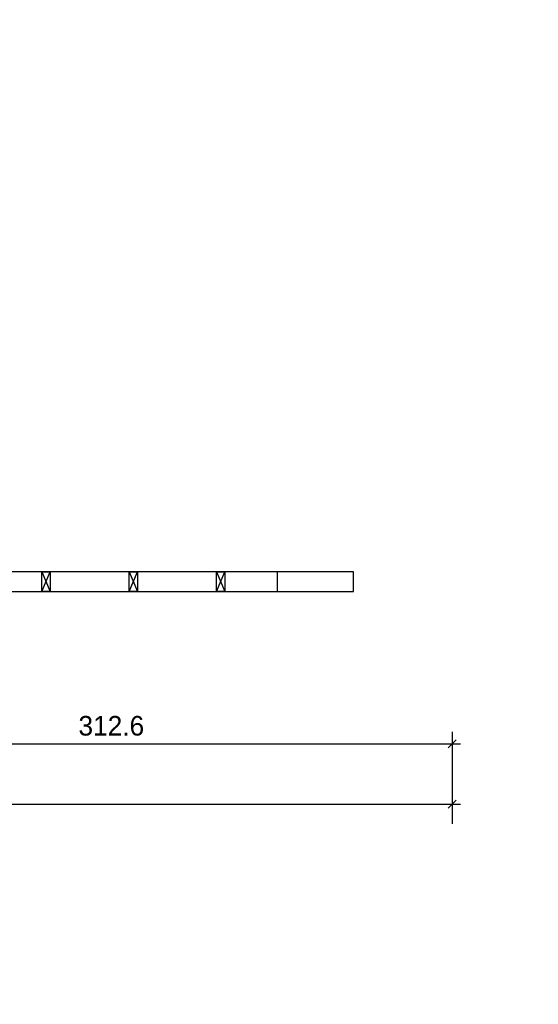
# Model space of a CAD drawing. Header units: millimetres. Extents: x 19458 to 19711, y 4351 to 4752.
# Tile 11 of 256: x 19493.48 to 19495.86, y 4513.9 to 4518.41. Entities that reach past the tile are written whole.
import ezdxf

# ---------------------------------------------------------------- set-up
doc = ezdxf.new("R2010")
doc.units = ezdxf.units.MM
doc.set_wipeout_variables(frame=1)
for name, color, linetype in [('0 @ 0.5', 7, 'Continuous'), ('BOTAGUAS', 8, 'Continuous'), ('cotas', 1, 'Continuous'), ('cotas @ 400', 1, 'Continuous'), ('cotas @ 500', 1, 'Continuous'), ('PANELES PARED', 8, 'Continuous')]:
    doc.layers.add(name, color=color, linetype=linetype)
doc.styles.add('century gothic', font='GOTHIC.TTF')
doc.styles.add('COTAS SMC', font='GOTHIC.TTF')
doc.dimstyles.new('ANOTATIVE 100 SMCONSTRUCCIONES', dxfattribs={"dimscale": 0, "dimtxt": 0.18, "dimasz": 0.15, "dimexe": 0.18, "dimexo": 0.09, "dimgap": 0.1, "dimtad": 1, "dimzin": 0, "dimdsep": 46, "dimtxsty": 'century gothic', "dimblk1": 'FLECHA1', "dimblk2": 'FLECHA1', "dimsah": 1, "dimcen": 0.18, "dimdle": 0.075, "dimclrd": 1, "dimclre": 1, "dimclrt": 2, "dimaunit": 1, "dimadec": 0, "dimazin": 0, "dimtfac": 0.75, "dimtix": 1, "dimtmove": 2, "dimatfit": 3, "dimfxl": 0.09, "dimtvp": 1.5, "dimtfill": 1, "dimtolj": 1, "dimtzin": 0, "dimarcsym": 0})
doc.dimstyles.new('ANOTATIVE CM SMCONSTRUCCIONES', dxfattribs={"dimscale": 0, "dimtxt": 0.18, "dimasz": 0.15, "dimexe": 0.18, "dimexo": 0.18, "dimgap": 0.07, "dimtad": 1, "dimdec": 1, "dimlfac": 100, "dimdsep": 46, "dimtxsty": 'century gothic', "dimblk1": 'FLECHA1', "dimblk2": 'FLECHA1', "dimsah": 1, "dimcen": 0.18, "dimdle": 0.075, "dimclrd": 1, "dimclre": 1, "dimclrt": 2, "dimaunit": 1, "dimadec": 0, "dimazin": 2, "dimtfac": 0.75, "dimtdec": 1, "dimtix": 1, "dimtmove": 2, "dimatfit": 3, "dimfxl": 0.09, "dimtvp": 1.5, "dimtfill": 1, "dimtolj": 1, "dimtzin": 0, "dimarcsym": 0})
doc.dimstyles.new('PIES SMCONSTRUCCIONES', dxfattribs={"dimscale": 0, "dimtxt": 0.18, "dimasz": 0.2, "dimexe": 0.18, "dimexo": 0, "dimgap": 0.1, "dimtad": 1, "dimdec": 0, "dimlfac": 39.370079, "dimzin": 0, "dimdsep": 46, "dimlunit": 4, "dimtxsty": 'COTAS SMC', "dimblk1": 'FLECHA1', "dimblk2": 'FLECHA1', "dimsah": 1, "dimcen": 0.2, "dimdle": 0.075, "dimclrd": 1, "dimclre": 1, "dimclrt": 2, "dimaunit": 1, "dimadec": 0, "dimazin": 0, "dimtfac": 0.75, "dimtdec": 0, "dimtix": 1, "dimtmove": 2, "dimatfit": 3, "dimfxl": 0.09, "dimtvp": 1.5, "dimtfill": 1, "dimtolj": 1, "dimtzin": 0, "dimarcsym": 0})

# ---------------------------------------------------------------- blocks, each defined once
blk = doc.blocks.new('FLECHA1')
at = {"color": 4}
blk.add_line((-0.246176, -0.248081), (0.248081, 0.25), dxfattribs=at)
at = {"color": 1}
blk.add_line((-1, 0), (0.496162, 0), dxfattribs=at)
blk = doc.blocks.new('*D509')
at = {"layer": 'cotas', "color": 1, "lineweight": -2, "transparency": 16777216}
for p, q in [((19614.326, 4625.8448), (19614.326, 4700.8448)), ((19570.9836, 4550.8448), (19524.326, 4550.8448)), ((19614.326, 4548.4298), (19614.326, 4550.8448)), ((19570.5339, 4548.4298), (19524.326, 4548.4298)), ((19614.326, 4473.4298), (19614.326, 4398.4298))]:
    blk.add_line(p, q, dxfattribs=at)
at = {"layer": 'Defpoints', "color": 0, "transparency": 16777216}
for p in [(19614.326, 4550.8448), (19615.9836, 4550.8448), (19615.5339, 4548.4298)]:
    blk.add_point(p, dxfattribs=at)
at = {"layer": 'cotas', "color": 1, "lineweight": -2, "transparency": 16777216, "xscale": 75, "yscale": 75, "zscale": 75}
for p, rotation in [((19614.326, 4550.8448), 270), ((19614.326, 4548.4298), 90)]:
    blk.add_blockref('FLECHA1', p, dxfattribs=dict(at, rotation=rotation))
at = {"layer": 'cotas', "color": 2, "transparency": 16777216, "insert": (19517.3376, 4549.6373), "char_height": 90, "attachment_point": 5, "rotation": 90, "style": 'century gothic', "bg_fill": 3, "box_fill_scale": 1.1, "bg_fill_color": 256, "bg_fill_true_color": 13158600, "bg_fill_transparency": 0}
blk.add_mtext('\\A1;2.42', dxfattribs=at)
blk = doc.blocks.new('*D561')
at = {"layer": 'cotas', "color": 1, "lineweight": -2, "transparency": 16777216}
for p, q in [((19614.326, 4610.8448), (19614.326, 4670.8448)), ((19579.9836, 4550.8448), (19542.326, 4550.8448)), ((19614.326, 4548.4298), (19614.326, 4550.8448)), ((19579.5339, 4548.4298), (19542.326, 4548.4298)), ((19614.326, 4488.4298), (19614.326, 4428.4298))]:
    blk.add_line(p, q, dxfattribs=at)
at = {"layer": 'Defpoints', "color": 0, "transparency": 16777216}
for p in [(19614.326, 4550.8448), (19615.9836, 4550.8448), (19615.5339, 4548.4298)]:
    blk.add_point(p, dxfattribs=at)
at = {"layer": 'cotas', "color": 1, "lineweight": -2, "transparency": 16777216, "xscale": 60, "yscale": 60, "zscale": 60}
for p, rotation in [((19614.326, 4550.8448), 270), ((19614.326, 4548.4298), 90)]:
    blk.add_blockref('FLECHA1', p, dxfattribs=dict(at, rotation=rotation))
at = {"layer": 'cotas', "color": 2, "transparency": 16777216, "insert": (19536.7353, 4549.6373), "char_height": 72, "attachment_point": 5, "rotation": 90, "style": 'century gothic', "bg_fill": 3, "box_fill_scale": 1.1, "bg_fill_color": 256, "bg_fill_true_color": 13158600, "bg_fill_transparency": 0}
blk.add_mtext('\\A1;2.42', dxfattribs=at)
blk = doc.blocks.new('*D564')
at = {"layer": 'cotas', "color": 1, "lineweight": -2, "transparency": 16777216}
for p, q in [((19620.0128, 4651.7533), (19620.0128, 4751.7533)), ((19620.4168, 4551.7533), (19530.0128, 4551.7533)), ((19620.0128, 4550.5333), (19620.0128, 4551.7533)), ((19620.4168, 4550.5333), (19530.0128, 4550.5333)), ((19620.0128, 4450.5333), (19620.0128, 4350.5333))]:
    blk.add_line(p, q, dxfattribs=at)
at = {"layer": 'Defpoints', "color": 0, "transparency": 16777216}
for p in [(19620.0128, 4551.7533), (19620.4168, 4551.7533), (19620.4168, 4550.5333)]:
    blk.add_point(p, dxfattribs=at)
at = {"layer": 'cotas', "color": 1, "lineweight": -2, "transparency": 16777216, "xscale": 100, "yscale": 100, "zscale": 100}
for p, rotation in [((19620.0128, 4551.7533), 270), ((19620.0128, 4550.5333), 90)]:
    blk.add_blockref('FLECHA1', p, dxfattribs=dict(at, rotation=rotation))
at = {"layer": 'cotas', "color": 2, "transparency": 16777216, "insert": (19523.8809, 4551.1433), "char_height": 90, "attachment_point": 5, "rotation": 90, "style": 'COTAS SMC', "bg_fill": 3, "box_fill_scale": 1.1, "bg_fill_color": 256, "bg_fill_true_color": 13158600, "bg_fill_transparency": 0}
blk.add_mtext("\\A1;4'", dxfattribs=at)
blk = doc.blocks.new('*D122')
at = {"color": 1, "lineweight": -2, "transparency": 16777216}
for p, q in [((19495.4635, 4515.1169), (19495.4635, 4515.0046)), ((19492.4123, 4515.0946), (19495.3885, 4515.0946))]:
    blk.add_line(p, q, dxfattribs=at)
at = {"layer": 'Defpoints', "color": 0, "transparency": 16777216}
for p in [(19495.4635, 4515.2069), (19492.3373, 4515.0946), (19495.4635, 4515.0946)]:
    blk.add_point(p, dxfattribs=at)
at = {"color": 1, "lineweight": -2, "transparency": 16777216, "xscale": 0.075, "yscale": 0.075, "zscale": 0.075, "rotation": 180}
blk.add_blockref('FLECHA1', (19492.3373, 4515.0946), dxfattribs=at)
at = {"color": 1, "lineweight": -2, "transparency": 16777216, "xscale": 0.075, "yscale": 0.075, "zscale": 0.075}
blk.add_blockref('FLECHA1', (19495.4635, 4515.0946), dxfattribs=at)
at = {"color": 2, "transparency": 16777216, "insert": (19493.9004, 4515.1768), "char_height": 0.09, "attachment_point": 5, "style": 'century gothic', "bg_fill": 3, "box_fill_scale": 1.1, "bg_fill_color": 256, "bg_fill_true_color": 13158600, "bg_fill_transparency": 0}
blk.add_mtext('\\A1;312.6', dxfattribs=at)
blk = doc.blocks.new('*D123')
at = {"color": 1, "lineweight": -2, "transparency": 16777216}
for p, q in [((19495.4635, 4515.1494), (19495.4635, 4514.7279)), ((19485.2736, 4515.0891), (19485.2736, 4514.7279)), ((19485.3486, 4514.8179), (19495.3885, 4514.8179))]:
    blk.add_line(p, q, dxfattribs=at)
at = {"layer": 'Defpoints', "color": 0, "transparency": 16777216}
for p in [(19495.4635, 4515.2394), (19485.2736, 4515.1791), (19495.4635, 4514.8179)]:
    blk.add_point(p, dxfattribs=at)
at = {"color": 1, "lineweight": -2, "transparency": 16777216, "xscale": 0.075, "yscale": 0.075, "zscale": 0.075, "rotation": 180}
blk.add_blockref('FLECHA1', (19485.2736, 4514.8179), dxfattribs=at)
at = {"color": 1, "lineweight": -2, "transparency": 16777216, "xscale": 0.075, "yscale": 0.075, "zscale": 0.075}
blk.add_blockref('FLECHA1', (19495.4635, 4514.8179), dxfattribs=at)
at = {"color": 2, "transparency": 16777216, "insert": (19490.3686, 4514.9001), "char_height": 0.09, "attachment_point": 5, "style": 'century gothic', "bg_fill": 3, "box_fill_scale": 1.1, "bg_fill_color": 256, "bg_fill_true_color": 13158600, "bg_fill_transparency": 0}
blk.add_mtext('\\A1;1019', dxfattribs=at)
blk = doc.blocks.new('B02')
blk.add_wipeout([(19443.983, 4515.7425), (19444.123, 4515.8825), (19445.6411, 4515.8825), (19445.6411, 4515.7425)]).dxf.layer = 'BOTAGUAS'
at = {"layer": 'BOTAGUAS'}
h = blk.add_hatch(dxfattribs=at)
h.set_pattern_fill('MADERA_03', color=250, scale=0.2, pattern_type=2)
h.set_pattern_definition([(0, (31.14303, 0.156), (0, 0.2), [0.04, -0.16]), (8.9726, (31.145034, 0.048), (1.200000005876, 0.199999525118), [0.0384708, -3.8086058]), (5.7105, (31.143034, 0.06), (1.800000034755, 0.19999710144), [0.0401996, -1.9697752]), (344.5779, (31.1430343, 0.12), (2.1999999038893, -0.5999974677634), [0.0601664, -5.9564754]), (353.6599, (31.147034, 0.186), (0.200000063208, 4.086e-07), [0.0362216, -1.7748552]), (345.0686, (31.153034, 0.072), (0.799999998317, -0.199999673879), [0.0310484, -3.0737864]), (348.6901, (31.083034, 0.188), (0.2000000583, 7.413e-08), [0.0815844, -0.9382194]), (5.7105, (31.145034, 0.03), (1.800000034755, 0.19999710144), [0.0200998, -1.989875]), (0, (31.14303, 0.114), (0, 0.2), [0.02, -0.18]), (0, (31.10303, 0.138), (0, 0.2), [0.06, -0.14]), (11.3099, (31.143034, 0.168), (0.79999995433, 0.19999948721), [0.020396, -0.9994078]), (2.7263, (31.123034, 0.094), (4.0000000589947, 0.1999992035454), [0.0420476, -4.1627116]), (352.4054, (31.133034, 0.088), (1.599999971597, -0.19999873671), [0.0302654, -2.9962834]), (0, (31.12303, 0.012), (0, 0.2), [0.04, -0.16]), (358.8309, (31.1030343, 0.002), (0.2000000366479, 1.5360345e-07), [0.0980204, -9.70402]), (0, (31.10303, 0.152), (0, 0.2), [0.02, -0.18]), (0, (31.12303, 0.168), (0, 0.2), [0.02, -0.18]), (0, (31.03303, 0.186), (0, 0.2), [0.03, -0.17]), (350.5377, (31.087034, 0.196), (0.200000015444, 7.752e-08), [0.0608276, -1.1557248]), (0, (31.02303, 0.196), (0, 0.2), [0.04, -0.16]), (0, (31.00103, 0.016), (0, 0.2), [0.022, -0.178]), (0, (31.10303, 0.026), (0, 0.2), [0.02, -0.18]), (0, (31.00103, 0.032), (0, 0.2), [0.042, -0.158]), (5.4403, (31.103034, 0.044), (1.9999999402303, 0.199998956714), [0.04219, -4.1768144]), (0, (31.10503, 0.06), (0, 0.2), [0.038, -0.162]), (0, (31.00103, 0.064), (0, 0.2), [0.022, -0.178]), (358.8309, (31.0250343, 0.096), (0.2000000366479, 1.5360345e-07), [0.0980204, -9.70402]), (0, (31.04303, 0.114), (0, 0.2), [0.02, -0.18]), (0, (31.02303, 0.12), (0, 0.2), [0.02, -0.18]), (0, (31.10303, 0.12), (0, 0.2), [0.04, -0.16]), (0, (31.06303, 0.124), (0, 0.2), [0.02, -0.18]), (0, (31.02303, 0.148), (0, 0.2), [0.04, -0.16]), (19.6538, (31.077034, 0.064), (2.200000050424, 0.79999891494), [0.0297322, -2.9434812]), (11.3099, (31.043034, 0.12), (0.79999995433, 0.19999948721), [0.020396, -0.9994078]), (11.3099, (31.123034, 0.11), (0.79999995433, 0.19999948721), [0.020396, -0.9994078]), (5.7105, (31.063034, 0.186), (1.800000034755, 0.19999710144), [0.0200998, -1.989875]), (349.6952, (31.001034, 0.2), (1.199999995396, -0.19999893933), [0.0223606, -2.213707]), (348.6901, (31.023034, 0.016), (0.2000000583, 7.413e-08), [0.020396, -0.9994078]), (90, (31.04303, 0.012), (-0.2, 1e-17), [0, -0.2]), (346.6076, (31.001034, 0.124), (3.400000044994, -0.7999939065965), [0.043174, -4.2742308]), (11.3099, (31.123034, 0.152), (0.79999995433, 0.19999948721), [0.020396, -0.9994078]), (10.3048, (31.123034, 0.026), (0.999999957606, 0.199999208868), [0.0223606, -2.213707]), (348.6901, (31.063034, 0.114), (0.2000000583, 7.413e-08), [0.020396, -0.9994078]), (348.6901, (31.083034, 0.124), (0.2000000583, 7.413e-08), [0.020396, -0.9994078]), (341.5651, (31.001034, 0.104), (0.19999995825, 2.3367e-07), [0.0252982, -0.6071572]), (345.9638, (31.023034, 0.172), (0.19999992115, 2.4875e-07), [0.0824622, -0.7421588]), (343.3008, (31.063034, 0.186), (1.399999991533, -0.39999874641), [0.0626418, -2.025419]), (0, (31.06303, 0.196), (0, 0.2), [0.024, -0.176]), (345.9638, (31.043034, 0.032), (0.19999992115, 2.4875e-07), [0.0824622, -0.7421588]), (345.9638, (31.023034, 0.046), (0.19999992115, 2.4875e-07), [0.0824622, -0.7421588]), (345.9638, (31.023034, 0.064), (0.19999992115, 2.4875e-07), [0.0824622, -0.7421588]), (349.6952, (31.001034, 0.152), (1.199999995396, -0.19999893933), [0.0223606, -2.213707]), (345.9638, (31.063034, 0.148), (0.19999992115, 2.4875e-07), [0.041231, -0.78339]), (349.6952, (31.001034, 0.088), (1.199999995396, -0.19999893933), [0.0223606, -2.213707]), (357.6141, (31.105034, 0.074), (0.199999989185, 2.452822e-07), [0.0480416, -4.756123]), (349.6952, (31.083034, 0.11), (1.199999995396, -0.19999893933), [0.0223606, -2.213707]), (12.5288, (31.105034, 0.106), (0.800000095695, 0.199999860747), [0.018439, -1.8254698]), (349.5626, (31.0010343, 0.078), (2.199999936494, -0.3999970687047), [0.0772788, -7.650591]), (351.8699, (31.077034, 0.064), (0.199999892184, -4.835e-08), [0.0282842, -1.3859292]), (4.7636, (31.023034, 0.084), (2.199999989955, 0.199998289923), [0.0481664, -2.3601524]), (0, (31.07103, 0.088), (0, 0.2), [0.062, -0.138]), (344.7449, (31.001034, 0.178), (0.799999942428, -0.199999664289), [0.0228036, -2.2575472]), (350.5377, (31.043034, 0.012), (0.200000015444, 7.752e-08), [0.0608276, -1.1557248]), (340.0169, (31.001034, 0.054), (0.599999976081, -0.19999986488), [0.0234094, -2.3175304]), (0, (31.16303, 0.172), (0, 0.2), [0.01, -0.19]), (0, (31.16303, 0.084), (0, 0.2), [0.02, -0.18]), (11.3099, (31.163034, 0.012), (0.79999995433, 0.19999948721), [0.020396, -0.9994078]), (0, (31.16503, 0.032), (0, 0.2), [0.036, -0.164]), (343.3008, (31.163034, 0.138), (1.399999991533, -0.39999874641), [0.0208806, -2.0671802]), (348.0207, (31.1650343, 0.096), (3.7999999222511, -0.8002195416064), [0.0368014, -6.7101288]), (90, (31.16303, 0.012), (-0.2, 1e-17), [0, -0.2]), (0, (31.18303, 0.016), (0, 0.2), [0.018, -0.182]), (0, (31.18303, 0.054), (0, 0.2), [0.018, -0.182]), (0, (31.18303, 0.064), (0, 0.2), [0.018, -0.182]), (336.0376, (31.183034, 0.132), (1.400000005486, -0.599997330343), [0.0196978, -1.9500724]), (348.5163, (31.1830343, 0.156), (0.99999999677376, -0.2000310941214), [0.0183676, -13.043105]), (341.5651, (31.183034, 0.084), (0.19999995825, 2.3367e-07), [0.0189736, -0.6134816]), (347.4712, (31.183034, 0.182), (1.000000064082, -0.19999992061), [0.018439, -1.8254698])])
h.paths.add_polyline_path([(19443.983, 4515.7425), (19444.123, 4515.8825), (19445.6411, 4515.8825), (19445.6411, 4515.7425)])
blk.add_line((19444.003, 4515.7625), (19445.6411, 4515.7625), dxfattribs=at)
blk.add_lwpolyline([(19443.983, 4515.7425), (19444.123, 4515.8825), (19445.6411, 4515.8825), (19445.6411, 4515.7425)], close=True, dxfattribs=at)
blk = doc.blocks.new('B01')
blk.add_wipeout([(19443.983, 4515.7425), (19444.123, 4515.8825), (19444.123, 4517.7875), (19443.983, 4517.7875)]).dxf.layer = 'BOTAGUAS'
at = {"layer": 'BOTAGUAS'}
h = blk.add_hatch(dxfattribs=at)
h.set_pattern_fill('MADERA_03', color=250, scale=0.2, angle=90, pattern_type=2)
h.set_pattern_definition([(90, (-0.156, 0.142), (-0.2, 1e-17), [0.04, -0.16]), (98.9726, (-0.048, 0.144), (-0.199999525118, 1.200000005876), [0.0384708, -3.8086058]), (95.7105, (-0.06, 0.142), (-0.19999710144, 1.800000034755), [0.0401996, -1.9697752]), (74.5779, (-0.12, 0.142), (0.5999974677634, 2.1999999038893), [0.0601664, -5.9564754]), (83.6599, (-0.186, 0.146), (-4.086e-07, 0.200000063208), [0.0362216, -1.7748552]), (75.0686, (-0.072, 0.152), (0.199999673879, 0.799999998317), [0.0310484, -3.0737864]), (78.6901, (-0.188, 0.082), (-7.413e-08, 0.2000000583), [0.0815844, -0.9382194]), (95.7105, (-0.03, 0.144), (-0.19999710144, 1.800000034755), [0.0200998, -1.989875]), (90, (-0.114, 0.142), (-0.2, 1e-17), [0.02, -0.18]), (90, (-0.138, 0.102), (-0.2, 1e-17), [0.06, -0.14]), (101.3099, (-0.168, 0.142), (-0.19999948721, 0.79999995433), [0.020396, -0.9994078]), (92.7263, (-0.094, 0.122), (-0.1999992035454, 4.0000000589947), [0.0420476, -4.1627116]), (82.4054, (-0.088, 0.132), (0.19999873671, 1.599999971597), [0.0302654, -2.9962834]), (90, (-0.012, 0.122), (-0.2, 1e-17), [0.04, -0.16]), (88.8309, (-0.002, 0.102), (-1.5360345e-07, 0.2000000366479), [0.0980204, -9.70402]), (90, (-0.152, 0.102), (-0.2, 1e-17), [0.02, -0.18]), (90, (-0.168, 0.122), (-0.2, 1e-17), [0.02, -0.18]), (90, (-0.186, 0.032), (-0.2, 1e-17), [0.03, -0.17]), (80.5377, (-0.196, 0.086), (-7.752e-08, 0.200000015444), [0.0608276, -1.1557248]), (90, (-0.196, 0.022), (-0.2, 1e-17), [0.04, -0.16]), (90, (-0.016, 1e-18), (-0.2, 1e-17), [0.022, -0.178]), (90, (-0.026, 0.102), (-0.2, 1e-17), [0.02, -0.18]), (90, (-0.032, 2e-18), (-0.2, 1e-17), [0.042, -0.158]), (95.4403, (-0.044, 0.102), (-0.199998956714, 1.9999999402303), [0.04219, -4.1768144]), (90, (-0.06, 0.104), (-0.2, 1e-17), [0.038, -0.162]), (90, (-0.064, 4e-18), (-0.2, 1e-17), [0.022, -0.178]), (88.8309, (-0.096, 0.024), (-1.5360345e-07, 0.2000000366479), [0.0980204, -9.70402]), (90, (-0.114, 0.042), (-0.2, 1e-17), [0.02, -0.18]), (90, (-0.12, 0.022), (-0.2, 1e-17), [0.02, -0.18]), (90, (-0.12, 0.102), (-0.2, 1e-17), [0.04, -0.16]), (90, (-0.124, 0.062), (-0.2, 1e-17), [0.02, -0.18]), (90, (-0.148, 0.022), (-0.2, 1e-17), [0.04, -0.16]), (109.6538, (-0.064, 0.076), (-0.79999891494, 2.200000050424), [0.0297322, -2.9434812]), (101.3099, (-0.12, 0.042), (-0.19999948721, 0.79999995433), [0.020396, -0.9994078]), (101.3099, (-0.11, 0.122), (-0.19999948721, 0.79999995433), [0.020396, -0.9994078]), (95.7105, (-0.186, 0.062), (-0.19999710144, 1.800000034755), [0.0200998, -1.989875]), (79.6952, (-0.2, 1e-17), (0.19999893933, 1.199999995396), [0.0223606, -2.213707]), (78.6901, (-0.016, 0.022), (-7.413e-08, 0.2000000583), [0.020396, -0.9994078]), (180, (-0.012, 0.042), (-2e-17, -0.2), [0, -0.2]), (76.6076, (-0.124, 8e-18), (0.7999939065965, 3.400000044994), [0.043174, -4.2742308]), (101.3099, (-0.152, 0.122), (-0.19999948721, 0.79999995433), [0.020396, -0.9994078]), (100.3048, (-0.026, 0.122), (-0.199999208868, 0.999999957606), [0.0223606, -2.213707]), (78.6901, (-0.114, 0.062), (-7.413e-08, 0.2000000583), [0.020396, -0.9994078]), (78.6901, (-0.124, 0.082), (-7.413e-08, 0.2000000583), [0.020396, -0.9994078]), (71.5651, (-0.104, 6e-18), (-2.3367e-07, 0.19999995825), [0.0252982, -0.6071572]), (75.9638, (-0.172, 0.022), (-2.4875e-07, 0.19999992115), [0.0824622, -0.7421588]), (73.3008, (-0.186, 0.062), (0.39999874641, 1.399999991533), [0.0626418, -2.025419]), (90, (-0.196, 0.062), (-0.2, 1e-17), [0.024, -0.176]), (75.9638, (-0.032, 0.042), (-2.4875e-07, 0.19999992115), [0.0824622, -0.7421588]), (75.9638, (-0.046, 0.022), (-2.4875e-07, 0.19999992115), [0.0824622, -0.7421588]), (75.9638, (-0.064, 0.022), (-2.4875e-07, 0.19999992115), [0.0824622, -0.7421588]), (79.6952, (-0.152, 9e-18), (0.19999893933, 1.199999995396), [0.0223606, -2.213707]), (75.9638, (-0.148, 0.062), (-2.4875e-07, 0.19999992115), [0.041231, -0.78339]), (79.6952, (-0.088, 5e-18), (0.19999893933, 1.199999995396), [0.0223606, -2.213707]), (87.6141, (-0.074, 0.104), (-2.452822e-07, 0.199999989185), [0.0480416, -4.756123]), (79.6952, (-0.11, 0.082), (0.19999893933, 1.199999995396), [0.0223606, -2.213707]), (102.5288, (-0.106, 0.104), (-0.199999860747, 0.800000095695), [0.018439, -1.8254698]), (79.5626, (-0.078, 5e-18), (0.3999970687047, 2.199999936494), [0.0772788, -7.650591]), (81.8699, (-0.064, 0.076), (4.835e-08, 0.199999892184), [0.0282842, -1.3859292]), (94.7636, (-0.084, 0.022), (-0.199998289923, 2.199999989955), [0.0481664, -2.3601524]), (90, (-0.088, 0.07), (-0.2, 1e-17), [0.062, -0.138]), (74.7449, (-0.178, 1e-17), (0.199999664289, 0.799999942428), [0.0228036, -2.2575472]), (80.5377, (-0.012, 0.042), (-7.752e-08, 0.200000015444), [0.0608276, -1.1557248]), (70.0169, (-0.054, 3e-18), (0.19999986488, 0.599999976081), [0.0234094, -2.3175304]), (90, (-0.172, 0.162), (-0.2, 1e-17), [0.01, -0.19]), (90, (-0.084, 0.162), (-0.2, 1e-17), [0.02, -0.18]), (101.3099, (-0.012, 0.162), (-0.19999948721, 0.79999995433), [0.020396, -0.9994078]), (90, (-0.032, 0.164), (-0.2, 1e-17), [0.036, -0.164]), (73.3008, (-0.138, 0.162), (0.39999874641, 1.399999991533), [0.0208806, -2.0671802]), (78.0207, (-0.096, 0.164), (0.8002195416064, 3.7999999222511), [0.0368014, -6.7101288]), (180, (-0.012, 0.162), (-2e-17, -0.2), [0, -0.2]), (90, (-0.016, 0.182), (-0.2, 1e-17), [0.018, -0.182]), (90, (-0.054, 0.182), (-0.2, 1e-17), [0.018, -0.182]), (90, (-0.064, 0.182), (-0.2, 1e-17), [0.018, -0.182]), (66.0376, (-0.132, 0.182), (0.599997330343, 1.400000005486), [0.0196978, -1.9500724]), (78.5163, (-0.156, 0.182), (0.2000310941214, 0.99999999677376), [0.0183676, -13.043105]), (71.5651, (-0.084, 0.182), (-2.3367e-07, 0.19999995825), [0.0189736, -0.6134816]), (77.4712, (-0.182, 0.182), (0.19999992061, 1.000000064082), [0.018439, -1.8254698])])
h.paths.add_polyline_path([(19443.983, 4515.7425), (19444.123, 4515.8825), (19444.123, 4517.7875), (19443.983, 4517.7875)])
blk.add_line((19444.003, 4515.7625), (19444.003, 4517.7875), dxfattribs=at)
blk.add_lwpolyline([(19443.983, 4515.7425), (19444.123, 4515.8825), (19444.123, 4517.7875), (19443.983, 4517.7875)], close=True, dxfattribs=at)
blk = doc.blocks.new('PZ1')
at = {"layer": 'PANELES PARED'}
for p, q in [((19503.9863, 4507.8495), (19504.0243, 4507.7595)), ((19503.9863, 4507.7595), (19504.0243, 4507.8495))]:
    blk.add_line(p, q, dxfattribs=at)
blk.add_lwpolyline([(19503.9863, 4507.7595), (19504.0243, 4507.7595), (19504.0243, 4507.8495), (19503.9863, 4507.8495)], close=True, dxfattribs=at)
blk = doc.blocks.new('MJKU')
blk.add_wipeout([(19510.829, 4524.6077), (19513.4568, 4524.6077), (19513.4568, 4524.5177), (19510.829, 4524.5177)]).dxf.layer = 'PANELES PARED'
at = {"layer": 'PANELES PARED'}
blk.add_line((19513.1074, 4524.5177), (19513.1074, 4524.6077), dxfattribs=at)
blk.add_lwpolyline([(19510.829, 4524.6077), (19513.4568, 4524.6077), (19513.4568, 4524.5177), (19510.829, 4524.5177)], close=True, dxfattribs=at)
for p in [(6.8427, 16.7583), (7.2427, 16.7583), (7.6427, 16.7583), (8.0427, 16.7583), (8.4427, 16.7583), (8.8427, 16.7583)]:
    blk.add_blockref('PZ1', p)
blk = doc.blocks.new('*U796')
at = {"layer": 'cotas @ 500'}
dim = blk.add_linear_dim(base=(19614.3260382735, 4550.8448237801), p1=(19615.5338597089, 4548.4298237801), p2=(19615.9836080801, 4550.8448237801), angle=90, dimstyle='ANOTATIVE 100 SMCONSTRUCCIONES', override={"dimscale": 500, "dimtix": 1, "dimtofl": 1, "dimtmove": 1, "dimatfit": 1}, dxfattribs=at)
dim.commit()
dim.dimension.update_dxf_attribs({"geometry": '*D509', "text_midpoint": (19517.3375950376, 4549.6373237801)})
at = {"layer": 'cotas @ 400'}
dim = blk.add_linear_dim(base=(19614.3260382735, 4550.8448237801), p1=(19615.5338597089, 4548.4298237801), p2=(19615.9836080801, 4550.8448237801), angle=90, dimstyle='ANOTATIVE 100 SMCONSTRUCCIONES', override={"dimscale": 400, "dimtix": 1, "dimtofl": 1, "dimtmove": 1, "dimatfit": 1}, dxfattribs=at)
dim.commit()
dim.dimension.update_dxf_attribs({"geometry": '*D561', "text_midpoint": (19536.7352836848, 4549.6373237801)})
blk = doc.blocks.new('*U798')
at = {"layer": 'cotas @ 500'}
dim = blk.add_linear_dim(base=(19620.0128, 4551.7533), p1=(19620.4168, 4550.5333), p2=(19620.4168, 4551.7533), angle=90, dimstyle='PIES SMCONSTRUCCIONES', override={"dimscale": 500, "dimtix": 1, "dimtofl": 1, "dimtmove": 2, "dimatfit": 3}, dxfattribs=at)
dim.commit()
dim.dimension.update_dxf_attribs({"geometry": '*D564', "text_midpoint": (19523.8809, 4551.1433)})

msp = doc.modelspace()

# ---------------------------------------------------------------- block references
at = {"xscale": -1}
msp.add_blockref('B02', (38939.5415, 0), dxfattribs=at)

# ---------------------------------------------------------------- next in the draw order: block references
msp.add_blockref('B01', (38939.5415, 0), dxfattribs=at)
msp.add_blockref('B02', (48.2593, 0))

# ---------------------------------------------------------------- next in the draw order: block references
at = {"rotation": 180}
msp.add_blockref('B01', (38939.5415, 9035.5751), dxfattribs=at)

# ---------------------------------------------------------------- next in the draw order: block references
at = {"layer": 'cotas'}
msp.add_blockref('*U796', (0, 0), dxfattribs=at)

# ---------------------------------------------------------------- next in the draw order: block references
msp.add_blockref('*U798', (0, 0), dxfattribs=at)

# ---------------------------------------------------------------- next in the draw order: block references
at = {"xscale": -1, "rotation": 180}
msp.add_blockref('MJKU', (-18.4467, 9040.4003), dxfattribs=at)

# ---------------------------------------------------------------- next in the draw order: dimensions: what is measured, and where the dimension line sits
at = {"layer": '0 @ 0.5'}
dim = msp.add_linear_dim(base=(19495.4635, 4515.0946), p1=(19492.3373, 4515.0946), p2=(19495.4635, 4515.2069), dimstyle='ANOTATIVE CM SMCONSTRUCCIONES', override={"dimscale": 0.5, "dimtix": 1, "dimtofl": 1, "dimtmove": 2, "dimatfit": 3}, dxfattribs=at)
dim.commit()
dim.dimension.update_dxf_attribs({"geometry": '*D122', "text_midpoint": (19493.9004, 4515.1768)})

# ---------------------------------------------------------------- next in the draw order: dimensions: what is measured, and where the dimension line sits
dim = msp.add_linear_dim(base=(19495.4635, 4514.8179), p1=(19485.2736, 4515.1791), p2=(19495.4635, 4515.2394), dimstyle='ANOTATIVE CM SMCONSTRUCCIONES', override={"dimscale": 0.5, "dimtix": 1, "dimtofl": 1, "dimtmove": 2, "dimatfit": 3}, dxfattribs=at)
dim.commit()
dim.dimension.update_dxf_attribs({"geometry": '*D123', "text_midpoint": (19490.3686, 4514.9001)})

doc.saveas('drawing.dxf')
